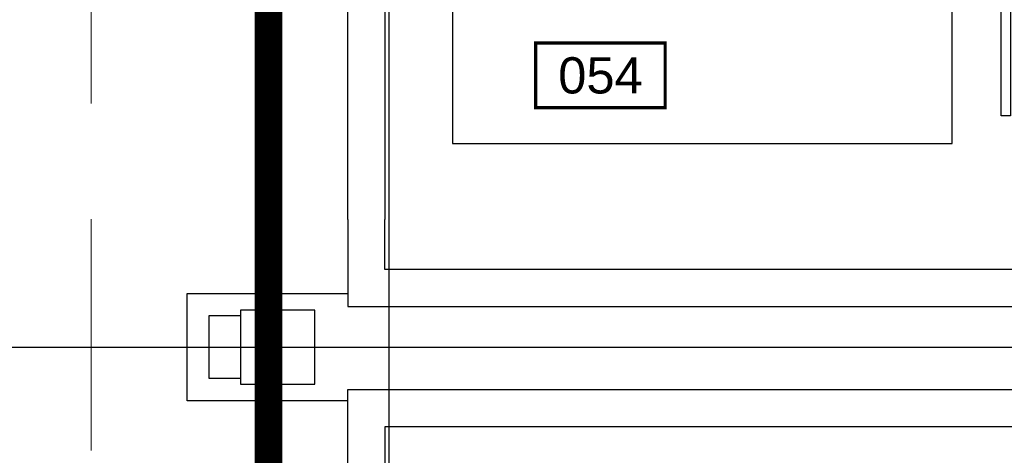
# Model space of a CAD drawing. Header units: centimetres. Extents: x -228435 to 111511, y -89367 to 428125.
# Tile 45 of 216: x -60534 to -55213, y 83515 to 85869. Entities that reach past the tile are written whole.
import ezdxf
from ezdxf.enums import TextEntityAlignment as Align

# ---------------------------------------------------------------- set-up
doc = ezdxf.new("R2010")
doc.units = ezdxf.units.CM
doc.header["$LTSCALE"] = 50
for name, pattern in [('Balustrady$0$DASHED', [0.75, 0.5, -0.25]), ('DASHDOT2', [12.7, 6.35, -3.175, 0, -3.175]), ('DIVIDE', [31.75, 12.7, -6.35, 0, -6.35, 0, -6.35])]:
    doc.linetypes.add(name, pattern=pattern)
doc.layers.get('0').update_dxf_attribs({"color": 8})
for name, color, linetype in [('ARCH_ETAPOWANIE', 8, 'DIVIDE'), ('ARCH_INFO_AREA_ETYKIETY_200', 8, 'Continuous'), ('ARCH_INFO_OSIE_IST', 8, 'DASHDOT2'), ('ARCH_MUROWANE_IST', 8, 'Continuous'), ('ARCH_WIDOK_IST', 8, 'Continuous'), ('ARCH_ŚLUSARKA_DRZWI_IST', 8, 'Continuous'), ('ARCH_ŻELBET_IST', 8, 'Continuous'), ('Osie rzutów$0$ARCH_INFO_OSIE_OPISY_IST', 8, 'Continuous')]:
    doc.layers.add(name, color=color, linetype=linetype)
doc.styles.add('Arial', font='ARIAL.TTF')

# ---------------------------------------------------------------- blocks, each defined once
blk = doc.blocks.new('etykieta_numer')
at = {"color": 0, "linetype": 'ByBlock', "const_width": 2.44}
blk.add_lwpolyline([(-50, -50), (-50, 0), (50, 0), (50, -50)], close=True, dxfattribs=at)
at = {"color": 0, "linetype": 'ByBlock', "style": 'Arial'}
blk.add_attdef('AECAREA:NUMBER', text='', height=28, dxfattribs=at).set_placement((0, -25), align=Align.MIDDLE)
blk = doc.blocks.new('Osie rzutów')
at = {"layer": 'ARCH_INFO_OSIE_IST', "ltscale": 10}
for p, q in [((6260.29, 12255), (6260.06, 15006.6)), ((6200, 12255), (6200, 14934.6)), ((4436.04, 12910), (7599.14, 12910))]:
    blk.add_line(p, q, dxfattribs=at)

msp = doc.modelspace()

# ---------------------------------------------------------------- linework, layer by layer
at = {"linetype": 'Balustrady$0$DASHED', "lineweight": 20, "ltscale": 50, "elevation": -5670}
msp.add_lwpolyline([(-60148.44509, 103381.54967), (-52512.19391, 103381.54967), (-52512.19391, 76041.09133), (-60148.44509, 76041.09133)], close=True, dxfattribs=at)
at = {"layer": 'ARCH_ETAPOWANIE', "ltscale": 10, "const_width": 150, "elevation": 630}
msp.add_lwpolyline([(-32748.04041, 102637.86797), (-71890, 102620.1903), (-71740, 89900), (-59190, 89900), (-59190, 71200), (-71590, 71200), (-71590, 58800), (-65060, 58800), (-65060, 57540), (-63050, 57540), (-63050, -5675.91583)], dxfattribs=at)
at = {"layer": 'ARCH_MUROWANE_IST', "ltscale": 4, "elevation": 630}
for points in [[(-59630, 83810), (-59630, 84390), (-58760, 84390)], [(-59340, 83930), (-59510, 83930), (-59510, 83930), (-59510, 84270), (-59340, 84270)], [(-58760, 83810), (-59630, 83810), (-59630, 83810)]]:
    msp.add_lwpolyline(points, dxfattribs=at)
at = {"layer": 'ARCH_WIDOK_IST', "elevation": 630}
msp.add_lwpolyline([(-58195, 85200), (-55495, 85200), (-55495, 87000), (-58195, 87000)], close=True, dxfattribs=at)
at = {"layer": 'ARCH_ŚLUSARKA_DRZWI_IST', "elevation": 630}
msp.add_lwpolyline([(-55230, 85350), (-55230, 86100), (-55180, 86100), (-55180, 85350)], close=True, dxfattribs=at)
at = {"layer": 'ARCH_ŻELBET_IST', "elevation": 630}
for points in [[(-58760, 84789.31078), (-58760, 87850), (-54930, 87850), (-54930, 86900), (-55130, 86900), (-55130, 87650), (-58560, 87650), (-58560, 84789.31078)], [(-58760, 84789.31078), (-58760, 84320), (-54930, 84320), (-54930, 85300), (-55130, 85300), (-55130, 84520), (-58560, 84520), (-58560, 84789.31078)], [(-55130, 83100), (-55130, 83670), (-58560, 83670), (-58560, 83100), (-58760, 83100), (-58760, 83870), (-54930, 83870), (-54930, 83100)]]:
    msp.add_lwpolyline(points, dxfattribs=at)
at = {"layer": 'ARCH_ŻELBET_IST', "ltscale": 4, "elevation": 630}
msp.add_lwpolyline([(-59340, 83900), (-58940, 83900), (-58940, 84300), (-59340, 84300)], close=True, dxfattribs=at)

# ---------------------------------------------------------------- block references
at = {"layer": 'ARCH_INFO_AREA_ETYKIETY_200', "linetype": 'Continuous', "lineweight": -3, "xscale": 7, "yscale": 7, "zscale": 10}
msp.add_blockref('etykieta_numer', (-57395.52348, 85743.05583, 630), dxfattribs=at).add_auto_attribs({'AECAREA:NUMBER': '054'})
at = {"layer": 'Osie rzutów$0$ARCH_INFO_OSIE_OPISY_IST', "xscale": 10, "yscale": 10, "zscale": 10}
msp.add_blockref('Osie rzutów', (-121140, -45000, 630), dxfattribs=at)

doc.saveas('drawing.dxf')
